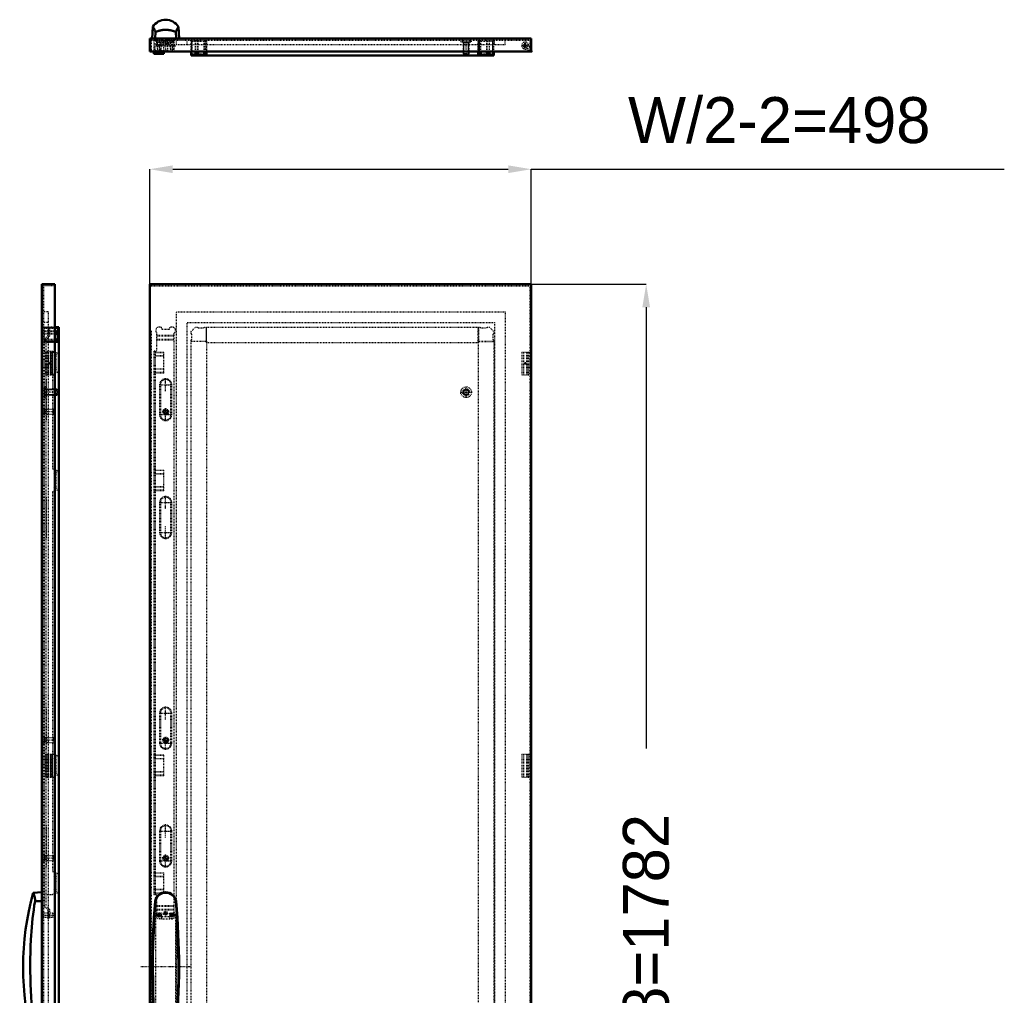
# Model space of a CAD drawing. Header units: millimetres. Extents: x -4 to 2027, y -35 to 2566.
# Tile 3 of 4: x -4 to 1281, y 1293 to 2566. Entities that reach past the tile are written whole.
import ezdxf

# ---------------------------------------------------------------- set-up
doc = ezdxf.new("R2010")
doc.units = ezdxf.units.MM
doc.linetypes.add('Center', pattern=[1.5, 0.45, -0.5, 0.05, -0.5])
doc.linetypes.add('Dashed', pattern=[2, 1, -1])
for name, color, linetype, lineweight in [('2d ConnectionPoints', 7, 'Continuous', 50), ('AM_0', 7, 'Continuous', 50), ('AM_5', 3, 'Continuous', 25), ('AM_7', 7, 'Center', 25), ('AM_9', 6, 'Dashed', 25)]:
    doc.layers.add(name, color=color, linetype=linetype, lineweight=lineweight)
doc.dimstyles.new('ISO-25', dxfattribs={"dimtxt": 2.5, "dimasz": 2.5, "dimexe": 1.25, "dimexo": 0.625, "dimtad": 1, "dimtxsty": 'Standard', "dimcen": 2.5, "dimadec": 0, "dimazin": 0, "dimtfac": 1, "dimtmove": 0, "dimatfit": 3, "dimfxl": 1, "dimarcsym": 0})

# ---------------------------------------------------------------- blocks, each defined once
blk = doc.blocks.new('5_LSSDS1800_0__Espagnolette_Top_0_in_DNSS1810R_0__1300')
at = {"layer": 'AM_9'}
for p, q in [((32.6, 2153.9), (32.6, 2164.9)), ((32.6, 2161.9), (34.6, 2161.9)), ((34.6, 2164.9), (34.6, 2153.1)), ((27.5, 2148.9), (32.6, 2153.9)), ((27.5, 2148.9), (27.5, 1409)), ((34.6, 2153.1), (29.5, 2148)), ((29.5, 2148), (29.5, 1409.8)), ((32.6, 2157.6), (34.6, 2157.6)), ((32.6, 2156.4), (34.6, 2156.4)), ((27.5, 2133.5), (38.5, 2133.5)), ((38.5, 2133.5), (44.4, 2131.4)), ((40.7, 2127.2), (42.5, 2132.1)), ((40.7, 2127.2), (40.7, 2109.8)), ((44.4, 2131.4), (42.7, 2126.9)), ((42.7, 2126.9), (42.7, 2110.2)), ((42.5, 2104.9), (40.7, 2109.8)), ((42.7, 2110.2), (44.4, 2105.6)), ((30.5, 2096.6), (29.5, 2097.6)), ((30.5, 2043.8), (30.5, 2096.6)), ((44.4, 2105.6), (38.5, 2103.5)), ((38.5, 2103.5), (38.5, 1979.8)), ((30.5, 2089.7), (29.5, 2089.7)), ((30.5, 2050.7), (29.5, 2050.7)), ((29.5, 2042.8), (30.5, 2043.8)), ((38.5, 1979.8), (44.4, 1977.7)), ((40.7, 1973.5), (42.5, 1978.4)), ((40.7, 1973.5), (40.7, 1956.1)), ((44.4, 1977.7), (42.7, 1973.2)), ((42.7, 1973.2), (42.7, 1956.5)), ((42.5, 1951.2), (40.7, 1956.1)), ((42.7, 1956.5), (44.4, 1951.9)), ((30.5, 1942.8), (29.5, 1943.8)), ((30.5, 1890), (30.5, 1942.8)), ((44.4, 1951.9), (38.5, 1949.8)), ((38.5, 1949.8), (38.5, 1608)), ((30.5, 1935.9), (29.5, 1935.9)), ((30.5, 1896.9), (29.5, 1896.9)), ((29.5, 1889), (30.5, 1890)), ((30.5, 1668), (29.5, 1669)), ((30.5, 1661.1), (29.5, 1661.1)), ((30.5, 1615.2), (30.5, 1668)), ((30.5, 1622.1), (29.5, 1622.1)), ((29.5, 1614.2), (30.5, 1615.2)), ((38.5, 1608), (44.4, 1605.9)), ((40.7, 1601.7), (42.5, 1606.6)), ((40.7, 1601.7), (40.7, 1584.3)), ((44.4, 1605.9), (42.7, 1601.4)), ((42.7, 1601.4), (42.7, 1584.7)), ((42.5, 1579.5), (40.7, 1584.3)), ((42.7, 1584.7), (44.4, 1580.1)), ((44.4, 1580.1), (38.5, 1578)), ((38.5, 1578), (38.5, 1454.3)), ((30.5, 1514.2), (29.5, 1515.2)), ((30.5, 1507.3), (29.5, 1507.3)), ((30.5, 1461.4), (30.5, 1514.2)), ((30.5, 1468.3), (29.5, 1468.3)), ((29.5, 1460.4), (30.5, 1461.4)), ((38.5, 1454.3), (44.4, 1452.2)), ((40.7, 1448), (42.5, 1452.9)), ((40.7, 1448), (40.7, 1430.6)), ((44.4, 1452.2), (42.7, 1447.7)), ((42.7, 1447.7), (42.7, 1431)), ((42.5, 1425.8), (40.7, 1430.6)), ((42.7, 1431), (44.4, 1426.4)), ((27.5, 1424.3), (38.5, 1424.3)), ((44.4, 1426.4), (38.5, 1424.3)), ((32.6, 1403.9), (27.5, 1409)), ((29.5, 1409.8), (34.6, 1404.7)), ((32.6, 1392.9), (32.6, 1403.9)), ((32.6, 1401.5), (34.6, 1401.5)), ((34.6, 1404.7), (34.6, 1392.9)), ((32.6, 1400.2), (34.6, 1400.2)), ((32.6, 1395.9), (34.6, 1395.9)), ((32.6, 1392.9), (34.6, 1392.9))]:
    blk.add_line(p, q, dxfattribs=at)
blk = doc.blocks.new('6_LSSDSXXXX_0__Lock_0_in_DNSS1810R_0__1300')
at = {"layer": 'AM_0'}
for p, q in [((24.6, 1427.4), (13.2, 1426.8)), ((15.6, 1415.8), (24.6, 1415.9)), ((15.6, 1244), (24.6, 1244)), ((13.2, 1233), (24.6, 1232.4))]:
    blk.add_line(p, q, dxfattribs=at)
for points in [[(15.6, 1415.8), (15.7, 1416.7), (15.7, 1417.6), (15.6, 1418.5), (15.5, 1419.3), (15.4, 1420.1), (15.3, 1420.9), (15.1, 1421.7), (14.9, 1422.4), (14.7, 1423.1), (14.4, 1423.8), (14.2, 1424.5), (14, 1425), (13.8, 1425.6), (13.6, 1426), (13.4, 1426.4), (13.3, 1426.6), (13.3, 1426.8), (13.2, 1426.8), (13.2, 1426.8)], [(15.6, 1244), (14.8, 1248.8), (14.1, 1253.7), (13.4, 1258.5), (12.8, 1263.4), (12.3, 1268.2), (11.8, 1273.1), (11.3, 1278), (10.9, 1282.9), (10.4, 1291.1), (10, 1299.3), (9.7, 1307.6), (9.5, 1315.8), (9.4, 1324.1), (9.3, 1332.3), (9.4, 1340.6), (9.6, 1348.8), (9.8, 1357.1), (10.2, 1365.3), (10.5, 1370.8), (10.9, 1376.3), (11.3, 1381.8), (11.8, 1387.5), (12.4, 1393.2), (13.1, 1398.8), (13.9, 1404.5), (14.7, 1410.2), (15.6, 1415.8)], [(13.2, 1233), (13.2, 1233), (13.3, 1233.2), (13.4, 1233.4), (13.5, 1233.6), (13.6, 1234), (13.8, 1234.4), (14, 1234.9), (14.2, 1235.5), (14.5, 1236.2), (14.7, 1236.9), (15, 1237.7), (15.2, 1238.6), (15.4, 1239.6), (15.6, 1240.6), (15.6, 1241.4), (15.7, 1242.3), (15.7, 1243.1), (15.6, 1244)]]:
    blk.add_lwpolyline(points, dxfattribs=at)
blk.add_arc((361.6, 1329.9), 361.6, 164.4577, 195.5423, dxfattribs=at)
at = {"layer": 'AM_7'}
for p, q in [((23.8, 1397.4), (42, 1397.4)), ((23.8, 1262.4), (42, 1262.4))]:
    blk.add_line(p, q, dxfattribs=at)
at = {"layer": 'AM_9'}
for p, q in [((38.4, 1399.9), (24.6, 1399.9)), ((24.6, 1394.9), (38.4, 1394.9)), ((41.2, 1399.4), (38.4, 1399.9)), ((38.4, 1399.9), (38.4, 1394.9)), ((38.4, 1394.9), (41.2, 1395.4)), ((41.2, 1399.4), (41.2, 1395.4)), ((38.4, 1264.9), (24.6, 1264.9)), ((24.6, 1259.9), (38.4, 1259.9)), ((41.2, 1264.4), (38.4, 1264.9)), ((38.4, 1264.9), (38.4, 1259.9)), ((38.4, 1259.9), (41.2, 1260.4)), ((41.2, 1264.4), (41.2, 1260.4))]:
    blk.add_line(p, q, dxfattribs=at)
blk = doc.blocks.new('7_DNSS1810R_0__Right_Door_0_in_DNSS1810R_0__1300')
at = {"layer": 'AM_0'}
for p, q in [((24.6, 2220.9), (41.4, 2220.9)), ((24.6, 2220.9), (24.6, 438.9)), ((41.4, 2220.9), (41.4, 438.9)), ((41.4, 2164.9), (46.6, 2164.9)), ((46, 2159.2), (41.4, 2159.2)), ((46, 2164.9), (46, 2146.2)), ((46.6, 2164.9), (46.6, 494.9)), ((46, 2156.4), (41.4, 2156.4)), ((46, 2155.8), (41.4, 2155.8)), ((46, 2148.7), (41.4, 2148.7)), ((46, 2148.2), (41.4, 2148.2)), ((46, 2146.2), (41.4, 2146.2)), ((41.4, 2145.7), (46.6, 2145.7)), ((44.7, 2146.2), (44.7, 2145.7))]:
    blk.add_line(p, q, dxfattribs=at)
at = {"layer": 'AM_5'}
for p, q in [((30.3, 2083.9), (30.3, 2083.2)), ((30.3, 2083.9), (30.3, 2075.9)), ((44.8, 2083.2), (30.3, 2083.2)), ((44.8, 2076.7), (30.3, 2076.7)), ((30.3, 2075.9), (30.3, 2076.7)), ((27.6, 2057.4), (27.6, 2051.4)), ((30.5, 2056.8), (27.6, 2056.8)), ((30.5, 2052), (27.6, 2052)), ((27.6, 1628.9), (27.6, 1622.9)), ((30.5, 1628.3), (27.6, 1628.3)), ((30.5, 1623.5), (27.6, 1623.5)), ((27.6, 1474.9), (27.6, 1468.9)), ((30.5, 1474.3), (27.6, 1474.3)), ((30.5, 1469.5), (27.6, 1469.5))]:
    blk.add_line(p, q, dxfattribs=at)
at = {"layer": 'AM_7'}
for p, q in [((45.7, 2079.9), (25.7, 2079.9)), ((41.3, 2054.4), (25.9, 2054.4)), ((41.3, 1625.9), (25.9, 1625.9)), ((41.3, 1471.9), (25.9, 1471.9)), ((24.5, 1399.9), (26.7, 1399.9))]:
    blk.add_line(p, q, dxfattribs=at)
at = {"layer": 'AM_9'}
for p, q in [((41.4, 2218.9), (26.6, 2218.9)), ((26.6, 2218.9), (26.6, 440.9)), ((32.6, 2184.9), (26.6, 2184.9)), ((32.6, 2184.9), (32.6, 456.9)), ((32.6, 2170.9), (26.6, 2170.9)), ((41.4, 2164.9), (26.6, 2164.9)), ((46, 2163.9), (26.6, 2163.9)), ((26.6, 2159.9), (41.4, 2159.9)), ((41.4, 2159.2), (26.6, 2159.2)), ((28.1, 2146.5), (28.1, 2163.3)), ((28.1, 2163.3), (44.7, 2163.3)), ((44.7, 2146.5), (44.7, 2163.3)), ((41.4, 2156.4), (26.6, 2156.4)), ((41.4, 2155.8), (26.6, 2155.8)), ((41.4, 2148.7), (26.6, 2148.7)), ((41.4, 2148.2), (26.6, 2148.2)), ((26.6, 2146.4), (46.6, 2146.4)), ((44.7, 2146.5), (28.1, 2146.5)), ((41.4, 2146.2), (26.6, 2146.2)), ((26.6, 2145.7), (41.4, 2145.7)), ((46.6, 2144.9), (26.6, 2144.9)), ((28.1, 2146.2), (28.1, 2145.7)), ((29.2, 2132.4), (29.2, 2102.4)), ((29.2, 2132.4), (40.7, 2132.4)), ((31.2, 2132.4), (31.2, 2102.4)), ((32.5, 2132.4), (32.5, 2102.4)), ((33, 2132.4), (33, 2102.4)), ((35.8, 2132.4), (35.8, 2102.4)), ((36.3, 2102.4), (36.3, 2132.4)), ((37.4, 2132.4), (37.4, 2102.4)), ((37.6, 2132.4), (37.6, 2102.4)), ((37.9, 2132.4), (37.9, 2102.4)), ((38.3, 2102.4), (38.3, 2132.4)), ((40.7, 2132.4), (40.7, 2102.4)), ((29.2, 2102.4), (40.7, 2102.4)), ((27.8, 2084.4), (26.6, 2084.4)), ((27.8, 2072.9), (27.8, 2086.9)), ((29, 2086.9), (27.8, 2086.9)), ((29, 2072.9), (29, 2086.9)), ((44, 2083.9), (29, 2083.9)), ((44.8, 2083.2), (44, 2083.9)), ((44, 2075.9), (44, 2083.9)), ((44.8, 2076.7), (44.8, 2083.2)), ((26.6, 2075.4), (27.8, 2075.4)), ((27.8, 2072.9), (29, 2072.9)), ((29, 2075.9), (44, 2075.9)), ((44, 2075.9), (44.8, 2076.7)), ((27.6, 2058.2), (26.6, 2058.2)), ((27.6, 2050.7), (27.6, 2058.2)), ((40, 2057.4), (27.6, 2057.4)), ((40.6, 2056.8), (40, 2057.4)), ((40, 2051.4), (40, 2057.4)), ((40.6, 2052), (40.6, 2056.8)), ((26.6, 2050.7), (27.6, 2050.7)), ((27.6, 2051.4), (40, 2051.4)), ((40, 2051.4), (40.6, 2052)), ((27.6, 1629.7), (26.6, 1629.7)), ((26.6, 1622.2), (27.6, 1622.2)), ((27.6, 1622.2), (27.6, 1629.7)), ((40, 1628.9), (27.6, 1628.9)), ((27.6, 1622.9), (40, 1622.9)), ((40.6, 1628.3), (40, 1628.9)), ((40, 1622.9), (40, 1628.9)), ((40, 1622.9), (40.6, 1623.5)), ((40.6, 1623.5), (40.6, 1628.3)), ((29.2, 1607.4), (29.2, 1577.4)), ((29.2, 1607.4), (40.7, 1607.4)), ((31.2, 1607.4), (31.2, 1577.4)), ((32.5, 1607.4), (32.5, 1577.4)), ((33, 1607.4), (33, 1577.4)), ((35.8, 1607.4), (35.8, 1577.4)), ((36.3, 1577.4), (36.3, 1607.4)), ((37.4, 1607.4), (37.4, 1577.4)), ((37.6, 1607.4), (37.6, 1577.4)), ((37.9, 1607.4), (37.9, 1577.4)), ((38.3, 1577.4), (38.3, 1607.4)), ((40.7, 1607.4), (40.7, 1577.4)), ((29.2, 1577.4), (40.7, 1577.4)), ((27.6, 1475.7), (26.6, 1475.7)), ((26.6, 1468.2), (27.6, 1468.2)), ((27.6, 1468.2), (27.6, 1475.7)), ((40, 1474.9), (27.6, 1474.9)), ((27.6, 1468.9), (40, 1468.9)), ((40, 1468.9), (40, 1474.9)), ((40.6, 1474.3), (40, 1474.9)), ((40, 1468.9), (40.6, 1469.5)), ((40.6, 1469.5), (40.6, 1474.3)), ((26.6, 1402.5), (24.6, 1402.5)), ((26.6, 1400.7), (24.6, 1400.7)), ((24.6, 1397.3), (26.6, 1397.3)), ((26.6, 1395.2), (24.6, 1395.2)), ((26.6, 1392.9), (24.6, 1392.9))]:
    blk.add_line(p, q, dxfattribs=at)
blk = doc.blocks.new('9_LSSDS1800_0__Espagnolette_Top_0_in_DNSS1810R_0__1300')
at = {"layer": 'AM_7'}
for p, q in [((186.1, 2081.4), (186.1, 2098)), ((177.8, 2089.7), (194.4, 2089.7)), ((186.1, 2042.4), (186.1, 2059)), ((177.8, 2050.7), (194.4, 2050.7)), ((186.1, 1927.6), (186.1, 1944.2)), ((177.8, 1935.9), (194.4, 1935.9)), ((186.1, 1888.6), (186.1, 1905.2)), ((177.8, 1896.9), (194.4, 1896.9)), ((177.8, 1661.1), (194.4, 1661.1)), ((186.1, 1652.8), (186.1, 1669.4)), ((177.8, 1622.1), (194.4, 1622.1)), ((186.1, 1613.8), (186.1, 1630.4)), ((177.8, 1507.3), (194.4, 1507.3)), ((186.1, 1499), (186.1, 1515.6)), ((177.8, 1468.3), (194.4, 1468.3)), ((186.1, 1460), (186.1, 1476.6))]:
    blk.add_line(p, q, dxfattribs=at)
at = {"layer": 'AM_9'}
for p, q in [((178.6, 2164.9), (177.6, 2164.9)), ((190.6, 2161.9), (181.6, 2161.9)), ((194.6, 2164.9), (193.6, 2164.9)), ((174.1, 2157.6), (174.1, 2133.5)), ((196.6, 2153.9), (174.1, 2153.9)), ((196.6, 2153.1), (174.1, 2153.1)), ((196.6, 2148.9), (174.1, 2148.9)), ((196.6, 2148), (174.1, 2148)), ((196.6, 2156.4), (196.6, 1401.5)), ((170.6, 2133.5), (170.6, 1424.3)), ((174.1, 2133.5), (170.6, 2133.5)), ((172.6, 2133.5), (172.6, 1424.3)), ((183.6, 2131.4), (170.6, 2131.4)), ((183.6, 2126.9), (170.6, 2126.9)), ((172.6, 2132.1), (183.6, 2132.1)), ((183.6, 2127.2), (172.6, 2127.2)), ((183.6, 2104.9), (183.6, 2132.1)), ((183.6, 2110.2), (170.6, 2110.2)), ((183.6, 2109.8), (172.6, 2109.8)), ((183.6, 2105.6), (170.6, 2105.6)), ((172.6, 2103.5), (170.6, 2103.5)), ((183.6, 2104.9), (172.6, 2104.9)), ((178.2, 2089.7), (178.2, 2050.7)), ((179.2, 2089.7), (178.2, 2089.7)), ((179.2, 2089.7), (179.2, 2050.7)), ((193, 2050.7), (193, 2089.7)), ((193, 2089.7), (194, 2089.7)), ((194, 2050.7), (194, 2089.7)), ((179.2, 2050.7), (178.2, 2050.7)), ((193, 2050.7), (194, 2050.7)), ((172.6, 1979.8), (170.6, 1979.8)), ((183.6, 1977.7), (170.6, 1977.7)), ((183.6, 1973.2), (170.6, 1973.2)), ((172.6, 1978.4), (183.6, 1978.4)), ((183.6, 1973.5), (172.6, 1973.5)), ((183.6, 1951.2), (183.6, 1978.4)), ((183.6, 1956.5), (170.6, 1956.5)), ((183.6, 1956.1), (172.6, 1956.1)), ((183.6, 1951.9), (170.6, 1951.9)), ((172.6, 1949.8), (170.6, 1949.8)), ((183.6, 1951.2), (172.6, 1951.2)), ((178.2, 1935.9), (178.2, 1896.9)), ((179.2, 1935.9), (178.2, 1935.9)), ((179.2, 1935.9), (179.2, 1896.9)), ((193, 1896.9), (193, 1935.9)), ((193, 1935.9), (194, 1935.9)), ((194, 1896.9), (194, 1935.9)), ((179.2, 1896.9), (178.2, 1896.9)), ((193, 1896.9), (194, 1896.9)), ((178.2, 1661.1), (178.2, 1622.1)), ((179.2, 1661.1), (178.2, 1661.1)), ((179.2, 1661.1), (179.2, 1622.1)), ((193, 1622.1), (193, 1661.1)), ((193, 1661.1), (194, 1661.1)), ((194, 1622.1), (194, 1661.1)), ((179.2, 1622.1), (178.2, 1622.1)), ((193, 1622.1), (194, 1622.1)), ((172.6, 1608), (170.6, 1608)), ((172.6, 1606.6), (183.6, 1606.6)), ((183.6, 1579.5), (183.6, 1606.6)), ((183.6, 1605.9), (170.6, 1605.9)), ((183.6, 1601.4), (170.6, 1601.4)), ((183.6, 1601.7), (172.6, 1601.7)), ((183.6, 1584.7), (170.6, 1584.7)), ((183.6, 1584.3), (172.6, 1584.3)), ((183.6, 1580.1), (170.6, 1580.1)), ((172.6, 1578), (170.6, 1578)), ((183.6, 1579.5), (172.6, 1579.5)), ((178.2, 1507.3), (178.2, 1468.3)), ((179.2, 1507.3), (178.2, 1507.3)), ((179.2, 1507.3), (179.2, 1468.3)), ((193, 1468.3), (193, 1507.3)), ((193, 1507.3), (194, 1507.3)), ((194, 1468.3), (194, 1507.3)), ((179.2, 1468.3), (178.2, 1468.3)), ((193, 1468.3), (194, 1468.3)), ((172.6, 1454.3), (170.6, 1454.3)), ((172.6, 1452.9), (183.6, 1452.9)), ((183.6, 1425.8), (183.6, 1452.9)), ((183.6, 1452.2), (170.6, 1452.2)), ((183.6, 1447.7), (170.6, 1447.7)), ((183.6, 1448), (172.6, 1448)), ((183.6, 1431), (170.6, 1431)), ((183.6, 1430.6), (172.6, 1430.6)), ((183.6, 1426.4), (170.6, 1426.4)), ((170.6, 1424.3), (174.1, 1424.3)), ((183.6, 1425.8), (172.6, 1425.8)), ((174.1, 1424.3), (174.1, 1400.2)), ((196.6, 1409.8), (174.1, 1409.8)), ((196.6, 1409), (174.1, 1409)), ((196.6, 1404.7), (174.1, 1404.7)), ((196.6, 1403.9), (174.1, 1403.9)), ((178.6, 1392.9), (177.6, 1392.9)), ((181.6, 1395.9), (190.6, 1395.9)), ((194.6, 1392.9), (193.6, 1392.9))]:
    blk.add_line(p, q, dxfattribs=at)
for centre, radius, start, end in [((177.6, 2160.4), 4.5, 90, 218.9424), ((178.6, 2161.9), 3, 0, 90), ((193.6, 2161.9), 3, 90, 180), ((194.6, 2160.4), 4.5, 296.3878, 90), ((186.1, 2089.7), 7.91, 0, 180), ((186.1, 2089.7), 6.91, 0, 180), ((186.1, 2050.7), 7.91, 180, 0), ((186.1, 2050.7), 6.91, 180, 0), ((186.1, 1935.9), 7.91, 360, 180), ((186.1, 1935.9), 6.91, 360, 180), ((186.1, 1896.9), 7.91, 180, 0), ((186.1, 1896.9), 6.91, 180, 0), ((186.1, 1661.1), 7.91, 0, 180), ((186.1, 1661.1), 6.91, 0, 180), ((186.1, 1622.1), 7.91, 180, 360), ((186.1, 1622.1), 6.91, 180, 360), ((186.1, 1507.3), 7.91, 0, 180), ((186.1, 1507.3), 6.91, 360, 180), ((186.1, 1468.3), 7.91, 180, 0), ((186.1, 1468.3), 6.91, 180, 0), ((194.6, 1397.4), 4.5, 270, 63.6122), ((177.6, 1397.4), 4.5, 141.0576, 270), ((178.6, 1395.9), 3, 270, 0), ((193.6, 1395.9), 3, 180, 270)]:
    blk.add_arc(centre, radius, start, end, dxfattribs=at)
blk = doc.blocks.new('10_LSSDSXXXX_0__Lock_0_in_DNSS1810R_0__1300')
at = {"layer": 'AM_0'}
for p, q in [((172.9, 1415.8), (172.4, 1415.9)), ((199.4, 1415.8), (199.8, 1415.9)), ((172.9, 1244), (172.4, 1244)), ((199.4, 1244), (199.8, 1244))]:
    blk.add_line(p, q, dxfattribs=at)
for points in [[(199.4, 1415.8), (198.9, 1417.6), (198.2, 1419.3), (197.3, 1420.9), (196.2, 1422.4), (194.6, 1423.8), (192.9, 1425), (190.8, 1426), (188.5, 1426.6), (186.3, 1426.8), (184.1, 1426.7), (182.1, 1426.2), (180.1, 1425.4), (178.3, 1424.3), (176.6, 1423), (175.2, 1421.3), (174, 1419.2), (173.3, 1417.6), (172.9, 1415.8)], [(172.9, 1415.8), (172.2, 1406.2), (171, 1386.7), (170.5, 1377), (169.9, 1360.5), (169.5, 1344), (169.4, 1327.5), (169.6, 1311), (170, 1294.5), (170.7, 1277.7), (171.7, 1261), (172.9, 1244)], [(199.4, 1244), (200.1, 1253.7), (201.3, 1273.1), (201.8, 1282.9), (202.4, 1299.3), (202.7, 1315.8), (202.8, 1332.3), (202.6, 1348.8), (202.2, 1365.3), (201.5, 1382.1), (200.6, 1398.8), (199.4, 1415.8)], [(172.9, 1244), (173.3, 1242.3), (174, 1240.5), (174.9, 1238.9), (176.1, 1237.4), (177.6, 1236), (179.4, 1234.8), (181.5, 1233.8), (183.8, 1233.2), (185.9, 1233), (188.2, 1233.2), (190.2, 1233.6), (192.1, 1234.4), (193.9, 1235.5), (195.6, 1236.9), (197.1, 1238.6), (198.3, 1240.6), (198.9, 1242.3), (199.4, 1244)]]:
    blk.add_lwpolyline(points, dxfattribs=at)
for centre, radius, start, end in [((186.1, 1413.5), 13.9, 9.7143, 170.2857), ((1142.6, 1329.9), 974, 174.9377, 185.0623), ((-770.4, 1329.9), 974, 354.9377, 5.0623), ((186.1, 1246.3), 13.9, 189.7143, 350.2857)]:
    blk.add_arc(centre, radius, start, end, dxfattribs=at)
at = {"layer": 'AM_7'}
for p, q in [((175, 1397.4), (180.2, 1397.4)), ((177.6, 1394.8), (177.6, 1400)), ((192, 1397.4), (197.2, 1397.4)), ((194.6, 1394.8), (194.6, 1400)), ((219.1, 1329.9), (153.1, 1329.9)), ((175, 1262.4), (180.2, 1262.4)), ((177.6, 1259.8), (177.6, 1265)), ((192, 1262.4), (197.2, 1262.4)), ((194.6, 1259.8), (194.6, 1265))]:
    blk.add_line(p, q, dxfattribs=at)
at = {"layer": 'AM_9'}
for centre, radius in [((177.6, 1397.4), 2.5), ((177.6, 1397.4), 2), ((194.6, 1397.4), 2.5), ((194.6, 1397.4), 2), ((177.6, 1262.4), 2.5), ((177.6, 1262.4), 2), ((194.6, 1262.4), 2.5), ((194.6, 1262.4), 2)]:
    blk.add_circle(centre, radius, dxfattribs=at)
blk = doc.blocks.new('11_DNSS1810R_0__Right_Door_0_in_DNSS1810R_0__1300')
at = {"layer": 'AM_0'}
for p, q in [((165.3, 2220.9), (663.3, 2220.9)), ((165.3, 2220.9), (165.3, 438.9)), ((663.3, 2220.9), (663.3, 438.9))]:
    blk.add_line(p, q, dxfattribs=at)
at = {"layer": 'AM_5'}
for centre, radius in [((578.3, 2079.9), 3.23), ((186.1, 2054.4), 2.39), ((186.1, 1625.9), 2.39), ((186.1, 1471.9), 2.39)]:
    blk.add_arc(centre, radius, 75, 15, dxfattribs=at)
at = {"layer": 'AM_7'}
for p, q in [((578.3, 2072.6), (578.3, 2087.3)), ((571, 2079.9), (585.7, 2079.9)), ((182.2, 2054.4), (190.1, 2054.4)), ((182.2, 1625.9), (190.1, 1625.9)), ((182.2, 1471.9), (190.1, 1471.9)), ((186.1, 1397.2), (186.1, 1402.7)), ((183.4, 1399.9), (188.9, 1399.9))]:
    blk.add_line(p, q, dxfattribs=at)
at = {"layer": 'AM_9'}
for p, q in [((165.3, 2218.9), (661.3, 2218.9)), ((661.3, 2218.9), (661.3, 440.9)), ((200.3, 456.9), (200.3, 2184.9)), ((200.3, 2184.9), (629.3, 2184.9)), ((629.3, 2184.9), (629.3, 456.9)), ((165.3, 2159.9), (167.3, 2159.9)), ((167.3, 2159.9), (167.3, 482.9)), ((214.3, 470.9), (214.3, 2170.9)), ((214.3, 2170.9), (615.3, 2170.9)), ((219.3, 2159.2), (225, 2164.9)), ((219.3, 2156.4), (219.3, 2159.2)), ((225, 2164.9), (227.8, 2164.9)), ((227.8, 2164.9), (228.4, 2163.9)), ((228.4, 2163.9), (236.2, 2163.9)), ((236.2, 2163.9), (236.8, 2164.9)), ((236.8, 2164.9), (238.8, 2164.9)), ((238.8, 2164.9), (238.8, 2146.4)), ((238.8, 2163.3), (239.6, 2163.3)), ((239.6, 2144.9), (239.6, 2164.9)), ((239.6, 2164.9), (594.1, 2164.9)), ((594.1, 2144.9), (594.1, 2164.9)), ((594.1, 2163.3), (594.8, 2163.3)), ((594.8, 2146.2), (594.8, 2164.9)), ((594.8, 2164.9), (596.8, 2164.9)), ((596.8, 2164.9), (597.4, 2163.9)), ((597.4, 2163.9), (605.2, 2163.9)), ((605.2, 2163.9), (605.8, 2164.9)), ((605.8, 2164.9), (608.6, 2164.9)), ((608.6, 2164.9), (614.3, 2159.2)), ((614.3, 2159.2), (614.3, 2156.4)), ((615.3, 2170.9), (615.3, 470.9)), ((220.3, 2155.8), (219.3, 2156.4)), ((219.3, 2148.2), (220.3, 2148.7)), ((219.3, 514.9), (219.3, 2148.2)), ((219.3, 2146.4), (239.3, 2146.4)), ((220.3, 2148.7), (220.3, 2155.8)), ((239.6, 2146.5), (238.8, 2146.5)), ((239.3, 2146.4), (239.3, 514.9)), ((594.8, 2146.5), (594.1, 2146.5)), ((614.3, 2156.4), (613.3, 2155.8)), ((613.3, 2155.8), (613.3, 2148.7)), ((613.3, 2148.7), (614.3, 2148.2)), ((614.3, 2148.2), (614.3, 2146.2)), ((239.6, 2144.9), (594.1, 2144.9)), ((594.3, 514.2), (594.3, 2145.7)), ((614.3, 2145.7), (594.3, 2145.7)), ((614.3, 2146.2), (594.8, 2146.2)), ((595.9, 2145.7), (595.9, 2146.2)), ((612.7, 2146.2), (612.7, 2145.7)), ((614.3, 2145.7), (614.3, 514.2)), ((651, 2132.4), (661.3, 2132.4)), ((651, 2132.4), (651, 2102.4)), ((653, 2132.4), (653, 2102.4)), ((657, 2132.4), (657, 2102.4)), ((658, 2132.4), (658, 2102.4)), ((658.1, 2132.4), (658.1, 2102.4)), ((659.3, 2132.4), (659.3, 2102.4)), ((659.9, 2132.4), (659.9, 2102.4)), ((651, 2102.4), (661.3, 2102.4)), ((651, 1607.4), (661.3, 1607.4)), ((651, 1607.4), (651, 1577.4)), ((653, 1607.4), (653, 1577.4)), ((657, 1607.4), (657, 1577.4)), ((658, 1607.4), (658, 1577.4)), ((658.1, 1607.4), (658.1, 1577.4)), ((659.3, 1607.4), (659.3, 1577.4)), ((659.9, 1607.4), (659.9, 1577.4)), ((651, 1577.4), (661.3, 1577.4)), ((173.4, 1395.2), (175.4, 1400.7)), ((173.4, 1264.7), (173.4, 1395.2)), ((175.4, 1400.7), (180.6, 1400.7)), ((180.6, 1400.7), (180.6, 1392.9)), ((180.6, 1392.9), (191.6, 1392.9)), ((191.6, 1392.9), (191.6, 1400.7)), ((191.6, 1400.7), (196.9, 1400.7)), ((196.9, 1400.7), (198.9, 1395.2)), ((198.9, 1395.2), (198.9, 1264.7))]:
    blk.add_line(p, q, dxfattribs=at)
for centre, radius in [((578.3, 2079.9), 7), ((578.3, 2079.9), 4.5), ((578.3, 2079.9), 4), ((578.3, 2079.9), 3.23), ((186.1, 2054.4), 3.75), ((186.1, 2054.4), 3), ((186.1, 2054.4), 2.39), ((186.1, 1625.9), 3.75), ((186.1, 1625.9), 3), ((186.1, 1625.9), 2.39), ((186.1, 1471.9), 3.75), ((186.1, 1471.9), 3), ((186.1, 1471.9), 2.39), ((186.1, 1399.9), 2.6)]:
    blk.add_circle(centre, radius, dxfattribs=at)
blk = doc.blocks.new('20_LSSDS1800_0__Espagnolette_Bottom_0_in_DNSS1810R_0__1300')
at = {"layer": 'AM_0'}
for p, q in [((170.6, 2524.6), (170.6, 2521.7)), ((170.6, 2521.7), (183.6, 2521.7)), ((172.6, 2523.5), (172.6, 2524.6)), ((172.6, 2523.5), (183.6, 2523.5)), ((183.6, 2524.6), (183.6, 2521.7))]:
    blk.add_line(p, q, dxfattribs=at)
at = {"layer": 'AM_9'}
for p, q in [((170.6, 2538.5), (196.6, 2538.5)), ((170.6, 2538.5), (170.6, 2524.6)), ((196.6, 2536.5), (172.6, 2536.5)), ((172.6, 2524.6), (172.6, 2536.5)), ((173.1, 2533.5), (173.1, 2531.5)), ((173.1, 2533.5), (199.1, 2533.5)), ((174.1, 2538.5), (174.1, 2531.5)), ((177.6, 2533.5), (177.6, 2531.5)), ((179.2, 2535.5), (178.2, 2536.5)), ((178.6, 2533.5), (178.6, 2531.5)), ((179.2, 2535.5), (193, 2535.5)), ((181.6, 2533.5), (181.6, 2531.5)), ((190.6, 2533.5), (190.6, 2531.5)), ((193, 2535.5), (194, 2536.5)), ((193.6, 2533.5), (193.6, 2531.5)), ((194.6, 2533.5), (194.6, 2531.5)), ((196.6, 2531.5), (196.6, 2538.5)), ((199.1, 2531.5), (199.1, 2533.5)), ((170.6, 2527.5), (172.6, 2527.5)), ((170.6, 2523.3), (183.6, 2523.3)), ((183.6, 2525.3), (172.6, 2525.3)), ((199.1, 2531.5), (173.1, 2531.5)), ((183.6, 2525.3), (183.6, 2524.6))]:
    blk.add_line(p, q, dxfattribs=at)
blk = doc.blocks.new('21_LSSDSXXXX_0__Lock_0_in_DNSS1810R_0__1300')
at = {"layer": 'AM_0'}
for p, q in [((169.4, 2556.7), (168.6, 2541.4)), ((172.9, 2550.4), (172.4, 2541.4)), ((199.4, 2550.4), (199.8, 2541.4)), ((203.6, 2541.4), (202.8, 2556.7))]:
    blk.add_line(p, q, dxfattribs=at)
for points in [[(169.4, 2556.7), (169.4, 2556.7), (169.5, 2556.6), (169.6, 2556.5), (169.8, 2556.2), (170, 2555.8), (170.3, 2555.4), (170.6, 2554.9), (171, 2554.2), (171.4, 2553.4), (171.7, 2552.8), (172.1, 2552.1), (172.5, 2551.3), (172.9, 2550.4)], [(172.9, 2550.4), (173.1, 2550.3), (173.3, 2550.3), (173.6, 2550.4), (174, 2550.5), (174.4, 2550.6), (174.9, 2550.8), (175.5, 2551), (176.1, 2551.2), (176.8, 2551.4), (177.6, 2551.6), (178.5, 2551.9), (179.4, 2552.1), (180.4, 2552.3), (181.5, 2552.5), (182.6, 2552.6), (183.8, 2552.7), (184.8, 2552.8), (185.9, 2552.8), (187, 2552.8), (188.2, 2552.7), (189.2, 2552.7), (190.2, 2552.5), (191.2, 2552.4), (192.1, 2552.2), (193.1, 2552), (194, 2551.8), (194.8, 2551.6), (195.6, 2551.3), (196.4, 2551.1), (197.1, 2550.9), (197.7, 2550.6), (198.3, 2550.5), (198.6, 2550.4), (198.9, 2550.3), (199.2, 2550.3), (199.4, 2550.4)], [(199.4, 2550.4), (199.7, 2551.2), (200.1, 2551.9), (200.4, 2552.6), (200.7, 2553.2), (201, 2553.8), (201.3, 2554.3), (201.5, 2554.7), (201.8, 2555.1), (202.1, 2555.6), (202.4, 2556.1), (202.6, 2556.4), (202.7, 2556.6), (202.8, 2556.7), (202.8, 2556.7)]]:
    blk.add_lwpolyline(points, dxfattribs=at)
blk.add_arc((186.1, 2546.4), 19.6, 31.5527, 148.4467, dxfattribs=at)
at = {"layer": 'AM_7'}
for p, q in [((177.6, 2542.3), (177.6, 2524)), ((194.6, 2542.3), (194.6, 2524))]:
    blk.add_line(p, q, dxfattribs=at)
at = {"layer": 'AM_9'}
for p, q in [((175.1, 2541.4), (175.1, 2527.7)), ((180.1, 2527.7), (180.1, 2541.4)), ((192.1, 2541.4), (192.1, 2527.7)), ((197.1, 2527.7), (197.1, 2541.4)), ((175.1, 2527.7), (175.6, 2524.8)), ((180.1, 2527.7), (175.1, 2527.7)), ((179.6, 2524.8), (175.6, 2524.8)), ((179.6, 2524.8), (180.1, 2527.7)), ((192.1, 2527.7), (192.6, 2524.8)), ((197.1, 2527.7), (192.1, 2527.7)), ((196.6, 2524.8), (192.6, 2524.8)), ((196.6, 2524.8), (197.1, 2527.7))]:
    blk.add_line(p, q, dxfattribs=at)
blk = doc.blocks.new('22_DNSS1810R_0__Right_Door_0_in_DNSS1810R_0__1300')
at = {"layer": 'AM_0'}
for p, q in [((165.3, 2541.4), (663.3, 2541.4)), ((165.3, 2524.6), (165.3, 2541.4)), ((663.3, 2541.4), (663.3, 2524.6)), ((663.3, 2524.6), (165.3, 2524.6)), ((219.3, 2519.4), (219.3, 2524.6)), ((238.8, 2520), (219.3, 2520)), ((239.3, 2519.4), (219.3, 2519.4)), ((225, 2520), (225, 2524.6)), ((227.8, 2520), (227.8, 2524.6)), ((228.4, 2520), (228.4, 2524.6)), ((236.2, 2520), (236.2, 2524.6)), ((236.8, 2520), (236.8, 2524.6)), ((238.8, 2520), (238.8, 2524.6)), ((239.6, 2521.3), (238.8, 2521.3)), ((239.3, 2521.3), (239.3, 2519.4)), ((239.6, 2519.4), (239.6, 2524.6)), ((239.6, 2519.4), (594.1, 2519.4)), ((594.1, 2519.4), (594.1, 2524.6)), ((594.8, 2521.3), (594.1, 2521.3)), ((594.3, 2519.4), (594.3, 2521.3)), ((614.3, 2519.4), (594.3, 2519.4)), ((594.8, 2520), (594.8, 2524.6)), ((614.3, 2520), (594.8, 2520)), ((596.8, 2520), (596.8, 2524.6)), ((597.4, 2520), (597.4, 2524.6)), ((605.2, 2520), (605.2, 2524.6)), ((605.8, 2520), (605.8, 2524.6)), ((608.6, 2520), (608.6, 2524.6)), ((614.3, 2524.6), (614.3, 2519.4))]:
    blk.add_line(p, q, dxfattribs=at)
at = {"layer": 'AM_5'}
for p, q in [((189.1, 2538.4), (183.1, 2538.4)), ((183.7, 2535.5), (183.7, 2538.4)), ((188.5, 2535.5), (188.5, 2538.4)), ((582.3, 2535.7), (574.3, 2535.7)), ((574.3, 2535.7), (575.1, 2535.7)), ((575.1, 2521.2), (575.1, 2535.7)), ((581.6, 2521.2), (581.6, 2535.7)), ((582.3, 2535.7), (581.6, 2535.7))]:
    blk.add_line(p, q, dxfattribs=at)
at = {"layer": 'AM_7'}
for p, q in [((186.1, 2541.5), (186.1, 2524.7)), ((578.3, 2520.3), (578.3, 2540.4)), ((650.7, 2532.3), (660.3, 2532.3)), ((655.5, 2527.6), (655.5, 2537.1))]:
    blk.add_line(p, q, dxfattribs=at)
at = {"layer": 'AM_9'}
for p, q in [((165.3, 2539.4), (661.3, 2539.4)), ((167.3, 2539.4), (167.3, 2524.6)), ((173.4, 2539.4), (173.4, 2541.4)), ((175.4, 2539.4), (175.4, 2541.4)), ((180.6, 2539.4), (180.6, 2541.4)), ((182.4, 2539.4), (182.4, 2538.4)), ((182.4, 2538.4), (189.9, 2538.4)), ((183.1, 2538.4), (183.1, 2526.1)), ((183.5, 2541.4), (183.5, 2539.4)), ((188.7, 2539.4), (188.7, 2541.4)), ((189.1, 2526.1), (189.1, 2538.4)), ((189.9, 2538.4), (189.9, 2539.4)), ((191.6, 2539.4), (191.6, 2541.4)), ((196.9, 2539.4), (196.9, 2541.4)), ((198.9, 2539.4), (198.9, 2541.4)), ((200.3, 2533.4), (200.3, 2539.4)), ((629.3, 2533.4), (200.3, 2533.4)), ((214.3, 2533.4), (214.3, 2539.4)), ((219.3, 2524.6), (219.3, 2539.4)), ((220.3, 2520), (220.3, 2539.4)), ((220.9, 2537.9), (237.7, 2537.9)), ((220.9, 2521.4), (220.9, 2537.9)), ((225, 2524.6), (225, 2539.4)), ((227.8, 2524.6), (227.8, 2539.4)), ((228.4, 2524.6), (228.4, 2539.4)), ((236.2, 2524.6), (236.2, 2539.4)), ((236.8, 2524.6), (236.8, 2539.4)), ((237.7, 2537.9), (237.7, 2521.4)), ((238.8, 2524.6), (238.8, 2539.4)), ((239.6, 2537.9), (238.8, 2537.9)), ((239.3, 2539.4), (239.3, 2521.3)), ((239.6, 2524.6), (239.6, 2539.4)), ((571.3, 2538.2), (571.3, 2537)), ((571.3, 2538.2), (585.3, 2538.2)), ((571.3, 2537), (585.3, 2537)), ((573.8, 2539.4), (573.8, 2538.2)), ((574.3, 2537), (574.3, 2522)), ((582.3, 2522), (582.3, 2537)), ((582.8, 2538.2), (582.8, 2539.4)), ((585.3, 2537), (585.3, 2538.2)), ((594.1, 2524.6), (594.1, 2539.4)), ((594.8, 2537.9), (594.1, 2537.9)), ((594.8, 2537.4), (594.1, 2537.4)), ((594.3, 2521.3), (594.3, 2539.4)), ((594.8, 2524.6), (594.8, 2539.4)), ((595.9, 2521.3), (595.9, 2537.9)), ((595.9, 2537.9), (612.7, 2537.9)), ((596.8, 2524.6), (596.8, 2539.4)), ((597.4, 2524.6), (597.4, 2539.4)), ((605.2, 2524.6), (605.2, 2539.4)), ((605.8, 2524.6), (605.8, 2539.4)), ((608.6, 2524.6), (608.6, 2539.4)), ((612.7, 2537.9), (612.7, 2521.3)), ((613.3, 2520), (613.3, 2539.4)), ((614.3, 2524.6), (614.3, 2539.4)), ((615.3, 2533.4), (615.3, 2539.4)), ((629.3, 2533.4), (629.3, 2539.4)), ((659.3, 2528.1), (658, 2533)), ((659.9, 2533.5), (661.3, 2528.4)), ((661.3, 2539.4), (661.3, 2524.6)), ((183.1, 2526.1), (183.7, 2525.4)), ((183.1, 2526.1), (189.1, 2526.1)), ((183.7, 2525.4), (188.5, 2525.4)), ((188.5, 2525.4), (189.1, 2526.1)), ((220.9, 2521.4), (237.7, 2521.4)), ((574.3, 2522), (575.1, 2521.2)), ((574.3, 2522), (582.3, 2522)), ((575.1, 2521.2), (581.6, 2521.2)), ((581.6, 2521.2), (582.3, 2522)), ((595.9, 2521.3), (612.7, 2521.3)), ((657, 2530.3), (658.1, 2528.6)), ((659.3, 2525.3), (659.3, 2528.1)), ((661.3, 2525.3), (659.3, 2525.3))]:
    blk.add_line(p, q, dxfattribs=at)
for radius in [4.55, 2.55]:
    blk.add_arc((655.5, 2532.3), radius, 15.33, 305.25, dxfattribs=at)
blk = doc.blocks.new('*D24')
at = {"layer": 'AM_5', "color": 0, "lineweight": -2}
for p, q in [((165.3, 2220.9), (165.3, 2370.9)), ((195.3, 2370.9), (633.3, 2370.9)), ((663.3, 2220.9), (663.3, 2370.9)), ((663.3, 2370.9), (1280.7, 2370.9))]:
    blk.add_line(p, q, dxfattribs=at)
at = {"layer": 'AM_5', "color": 0}
for points in [[(195.3, 2375.9), (195.3, 2365.9), (165.3, 2370.9)], [(633.3, 2365.9), (633.3, 2375.9), (663.3, 2370.9)]]:
    blk.add_solid(points, dxfattribs=at)
at = {"layer": 'Defpoints', "color": 0}
for p in [(663.3, 2340.9), (165.3, 2220.9), (663.3, 2220.9)]:
    blk.add_point(p, dxfattribs=at)
at = {"layer": 'AM_5', "color": 0, "insert": (987, 2434.6), "char_height": 60, "attachment_point": 5}
blk.add_mtext('W/2-2=498', dxfattribs=at)
blk = doc.blocks.new('*D25')
at = {"layer": 'AM_5', "color": 0, "lineweight": -2}
for p, q in [((165.3, 2220.9), (813.3, 2220.9)), ((813.3, 2190.9), (813.3, 1615.1)), ((813.3, 468.9), (813.3, 1044.8)), ((663.3, 438.9), (813.3, 438.9))]:
    blk.add_line(p, q, dxfattribs=at)
at = {"layer": 'AM_5', "color": 0}
for points in [[(818.3, 2190.9), (808.3, 2190.9), (813.3, 2220.9)], [(808.3, 468.9), (818.3, 468.9), (813.3, 438.9)]]:
    blk.add_solid(points, dxfattribs=at)
at = {"layer": 'Defpoints', "color": 0}
for p in [(165.3, 2220.9), (663.3, 438.9), (783.3, 438.9)]:
    blk.add_point(p, dxfattribs=at)
at = {"layer": 'AM_5', "color": 0, "insert": (813.3, 1329.9), "char_height": 60, "attachment_point": 5, "rotation": 90}
blk.add_mtext('H-18=1782', dxfattribs=at)

msp = doc.modelspace()

# ---------------------------------------------------------------- linework, layer by layer
at = {"layer": '2d ConnectionPoints'}
for p in [(177.62, 2532.45), (186.12, 2541.44), (655.52, 2532.34), (655.52, 2532.34), (663.32, 2524.64), (33.7, 2117.42), (655.52, 2117.42), (24.6, 1399.92), (24.6, 1399.92), (24.6, 1397.42), (24.6, 1397.42), (33.59, 1397.42), (177.62, 1397.42), (177.62, 1397.42), (186.12, 1399.92), (186.12, 1399.92), (194.62, 1397.42)]:
    msp.add_point(p, dxfattribs=at)

# ---------------------------------------------------------------- block references
for name in ['21_LSSDSXXXX_0__Lock_0_in_DNSS1810R_0__1300', '22_DNSS1810R_0__Right_Door_0_in_DNSS1810R_0__1300', '20_LSSDS1800_0__Espagnolette_Bottom_0_in_DNSS1810R_0__1300', '7_DNSS1810R_0__Right_Door_0_in_DNSS1810R_0__1300', '11_DNSS1810R_0__Right_Door_0_in_DNSS1810R_0__1300', '5_LSSDS1800_0__Espagnolette_Top_0_in_DNSS1810R_0__1300', '9_LSSDS1800_0__Espagnolette_Top_0_in_DNSS1810R_0__1300', '6_LSSDSXXXX_0__Lock_0_in_DNSS1810R_0__1300', '10_LSSDSXXXX_0__Lock_0_in_DNSS1810R_0__1300']:
    msp.add_blockref(name, (0, 0))

# ---------------------------------------------------------------- dimensions: what is measured, and where the dimension line sits
at = {"layer": 'AM_5'}
dim = msp.add_linear_dim(base=(663.32, 2370.92), p1=(165.32, 2220.92), p2=(663.32, 2220.92), text='W/2-2=498', dimstyle='ISO-25', override={"dimtxt": 60, "dimasz": 30, "dimexe": 0, "dimexo": 0, "dimgap": 18}, dxfattribs=at)
dim.commit()
dim.dimension.update_dxf_attribs({"geometry": '*D24', "text_midpoint": (987.034, 2370.92), "dimtype": 160})
dim = msp.add_linear_dim(base=(813.32, 438.92), p1=(165.32, 2220.92), p2=(663.32, 438.92), angle=90, text='H-18=1782', dimstyle='ISO-25', override={"dimtxt": 60, "dimasz": 30, "dimexe": 0, "dimexo": 0, "dimgap": 18}, dxfattribs=at)
dim.commit()
dim.dimension.update_dxf_attribs({"geometry": '*D25', "text_midpoint": (813.32, 1329.92), "dimtype": 160, "text_rotation": 90})

doc.saveas('drawing.dxf')
